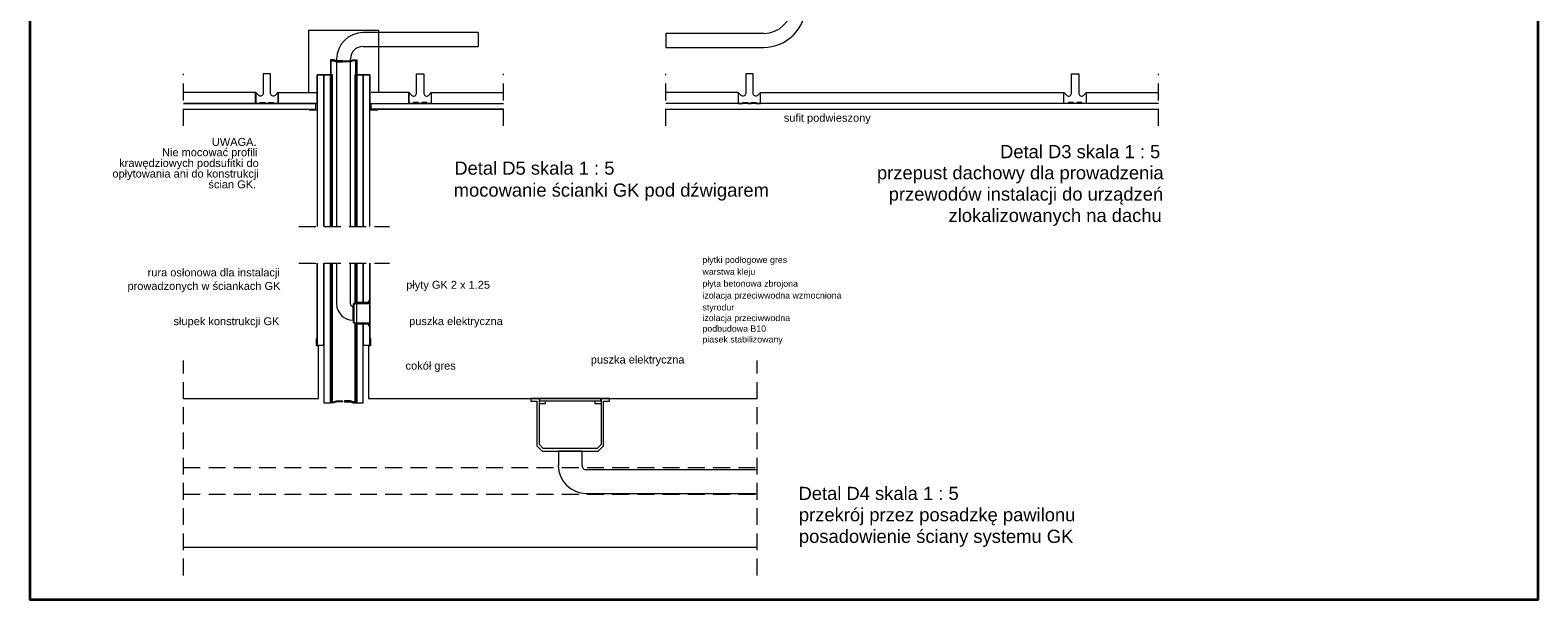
# Model space of a CAD drawing. Header units: millimetres. Extents: x -3261 to -392, y -6397 to -3432.
# Tile 1 of 3: x -3261 to -392, y -6397 to -5312. Entities that reach past the tile are written whole.
import ezdxf

# ---------------------------------------------------------------- set-up
doc = ezdxf.new("R2010")
doc.units = ezdxf.units.MM
doc.header["$MEASUREMENT"] = 0
doc.linetypes.add('JIS_02_2.0', pattern=[48, 32, -16])
doc.layers.add('a___przekrojowa___0.5_Nr_pióra__160', color=7, linetype='Continuous', lineweight=20, true_color=0x020602)
doc.layers.add('MAPA SKAN_Nr_pióra__3', color=7, linetype='Continuous', lineweight=35, true_color=0x008200)
for name, color, linetype, lineweight in [('a___widokowa_0.25_Nr_pióra__130', 5, 'Continuous', 20), ('Budowlane - Opisy_Nr_pióra__7', 7, 'Continuous', 13), ('MAPA SKAN_Nr_pióra__7', 7, 'Continuous', 13), ('wypelnienia wielobokow_Nr_pióra__7', 7, 'Continuous', 13), ('Wyposazenie Wew - Aranzacja Bistro 160 - Opisy_Nr_pióra__7', 7, 'Continuous', 13)]:
    doc.layers.add(name, color=color, linetype=linetype, lineweight=lineweight)
doc.styles.add('GENERATED_STYLE_1', font='txt')

msp = doc.modelspace()

# ---------------------------------------------------------------- linework, layer by layer
at = {"layer": 'a___przekrojowa___0.5_Nr_pióra__160', "linetype": 'Continuous'}
for p, q in [((-2682.5, -5369.1), (-2689.2, -5369.1)), ((-2689.2, -5369.1), (-2689.2, -5415.8)), ((-2687.5, -5415.8), (-2687.5, -5370.8)), ((-2687.5, -5370.8), (-2682.8, -5370.8)), ((-2682.8, -5370.8), (-2677.5, -5372.8)), ((-2677.2, -5371.1), (-2682.5, -5369.1)), ((-2677.5, -5372.8), (-2666, -5372.8)), ((-2666, -5371.1), (-2677.2, -5371.1)), ((-2666, -5371.1), (-2651.2, -5371.1)), ((-2650.9, -5372.8), (-2666, -5372.8)), ((-2651.2, -5371.1), (-2645.9, -5369.1)), ((-2645.6, -5370.8), (-2650.9, -5372.8)), ((-2645.9, -5369.1), (-2639.2, -5369.1)), ((-2640.9, -5370.8), (-2645.6, -5370.8)), ((-2640.9, -5415.8), (-2640.9, -5370.8)), ((-2639.2, -5369.1), (-2639.2, -5415.8)), ((-2714.2, -5452), (-2714.2, -5397.5)), ((-2714.2, -5397.5), (-2689.2, -5397.5)), ((-2689.2, -5397.5), (-2689.2, -5685.9)), ((-2639.2, -5685.9), (-2639.2, -5397.5)), ((-2639.2, -5397.5), (-2614.3, -5397.5)), ((-2614.3, -5397.5), (-2614.3, -5452)), ((-2968.8, -5452), (-2714.2, -5452)), ((-2968.8, -5462.7), (-2728.7, -5462.7)), ((-2729.2, -5462.9), (-2729.4, -5463.4)), ((-2729.4, -5463.4), (-2729.4, -5464.1)), ((-2729.4, -5464.1), (-2714.2, -5464.1)), ((-2728.7, -5462.7), (-2729.2, -5462.9)), ((-2714.2, -5464.1), (-2714.2, -5685.9)), ((-2614.3, -5452), (-2613.4, -5452)), ((-2614.3, -5685.9), (-2614.3, -5464.1)), ((-2614.3, -5464.1), (-2613.4, -5464.1)), ((-2613.4, -5452), (-2359.6, -5452)), ((-2613.4, -5464.1), (-2599.1, -5464.1)), ((-2599.3, -5462.9), (-2599.8, -5462.7)), ((-2599.8, -5462.7), (-2359.6, -5462.7)), ((-2599.1, -5463.4), (-2599.3, -5462.9)), ((-2599.1, -5464.1), (-2599.1, -5463.4)), ((-1113.3, -5452), (-2050.7, -5452)), ((-2050.7, -5462.7), (-1113.3, -5462.7)), ((-2714.2, -5899), (-2714.2, -5755.9)), ((-2689.2, -5755.9), (-2689.2, -6021.7)), ((-2639.2, -6021.7), (-2639.2, -5755.9)), ((-2614.3, -5755.9), (-2614.3, -5899)), ((-2715.6, -5900), (-2715.3, -5899.3)), ((-2715.6, -5913.3), (-2715.6, -5900)), ((-2715.3, -5899.3), (-2714.6, -5899)), ((-2714.6, -5899), (-2714.2, -5899)), ((-2614.3, -5899), (-2613.8, -5899)), ((-2613.8, -5899), (-2613.1, -5899.3)), ((-2613.1, -5899.3), (-2612.8, -5900)), ((-2612.8, -5900), (-2612.8, -5913.3)), ((-2711.8, -5913.3), (-2715.6, -5913.3)), ((-2711.8, -6012.3), (-2711.8, -5913.3)), ((-2612.8, -5913.3), (-2616.7, -5913.3)), ((-2616.7, -5913.3), (-2616.7, -5914.3)), ((-2616.7, -5914.3), (-2616.7, -6013.3)), ((-2968.8, -6013.3), (-2711.8, -6013.3)), ((-2616.7, -6013.3), (-1877, -6013.3)), ((-1877, -6297.3), (-2968.8, -6297.3))]:
    msp.add_line(p, q, dxfattribs=at)
for centre in [(-2688.4, -5415.8), (-2640.1, -5415.8)]:
    msp.add_arc(centre, 0.833, 180, 0, dxfattribs=at)
at = {"layer": 'a___widokowa_0.25_Nr_pióra__130', "linetype": 'Continuous'}
for p, q in [((-2730.7, -5312.5), (-2597.7, -5312.5)), ((-2730.7, -5312.5), (-2730.7, -5431.1)), ((-2597.7, -5312.5), (-2597.7, -5431.1)), ((-2831.3, -5431.1), (-2968.8, -5431.1)), ((-2788.8, -5431.1), (-2715.2, -5431.1)), ((-2539.7, -5431.1), (-2611.9, -5431.1)), ((-2497.2, -5431.1), (-2359.6, -5431.1)), ((-1913.1, -5431.1), (-2050.7, -5431.1)), ((-1870.6, -5431.1), (-1293.3, -5431.1)), ((-1250.8, -5431.1), (-1113.3, -5431.1))]:
    msp.add_line(p, q, dxfattribs=at)
at = {"layer": 'a___widokowa_0.25_Nr_pióra__130', "linetype": 'JIS_02_2.0'}
for p, q in [((-2968.8, -5494.3), (-2968.8, -5395.6)), ((-2359.6, -5494.3), (-2359.6, -5395.6)), ((-2050.7, -5494.3), (-2050.7, -5395.6)), ((-1113.3, -5494.3), (-1113.3, -5395.6)), ((-2749.2, -5685.9), (-2576.8, -5685.9)), ((-2749.2, -5755.9), (-2576.8, -5755.9)), ((-2968.8, -6350.1), (-2968.8, -5941.1)), ((-1877, -6350.1), (-1877, -5941.1))]:
    msp.add_line(p, q, dxfattribs=at)
at = {"layer": 'a___widokowa_0.25_Nr_pióra__130', "linetype": 'Continuous', "flags": 128}
for points in [[(-2813.2, -5451.8), (-2810, -5451.8), (-2806.9, -5451.8), (-2806.9, -5450.4), (-2797.2, -5450.4), (-2797.2, -5451.8), (-2788.8, -5451.8), (-2788.8, -5431.1), (-2794.3, -5436.6, -0.668179), (-2802.9, -5433.1), (-2802.9, -5395.3), (-2810, -5395.3), (-2817.2, -5395.3), (-2817.2, -5433.1, -0.668179), (-2825.7, -5436.6), (-2831.3, -5431.1), (-2831.3, -5451.8), (-2822.8, -5451.8), (-2822.8, -5450.4), (-2813.2, -5450.4)], [(-2515.3, -5451.8), (-2518.4, -5451.8), (-2521.6, -5451.8), (-2521.6, -5450.4), (-2531.2, -5450.4), (-2531.2, -5451.8), (-2539.7, -5451.8), (-2539.7, -5431.1), (-2534.1, -5436.6, 0.668179), (-2525.6, -5433.1), (-2525.6, -5395.3), (-2518.4, -5395.3), (-2511.3, -5395.3), (-2511.3, -5433.1, 0.668179), (-2502.7, -5436.6), (-2497.2, -5431.1), (-2497.2, -5451.8), (-2505.6, -5451.8), (-2505.6, -5450.4), (-2515.3, -5450.4)], [(-1895, -5451.8), (-1891.9, -5451.8), (-1888.7, -5451.8), (-1888.7, -5450.4), (-1879.1, -5450.4), (-1879.1, -5451.8), (-1870.6, -5451.8), (-1870.6, -5431.1), (-1876.2, -5436.6, -0.668179), (-1884.7, -5433.1), (-1884.7, -5395.3), (-1891.9, -5395.3), (-1899, -5395.3), (-1899, -5433.1, -0.668179), (-1907.6, -5436.6), (-1913.1, -5431.1), (-1913.1, -5451.8), (-1904.7, -5451.8), (-1904.7, -5450.4), (-1895, -5450.4)], [(-1268.9, -5451.8), (-1272, -5451.8), (-1275.2, -5451.8), (-1275.2, -5450.4), (-1284.8, -5450.4), (-1284.8, -5451.8), (-1293.3, -5451.8), (-1293.3, -5431.1), (-1287.7, -5436.6, 0.668179), (-1279.2, -5433.1), (-1279.2, -5395.3), (-1272, -5395.3), (-1264.9, -5395.3), (-1264.9, -5433.1, 0.668179), (-1256.4, -5436.6), (-1250.8, -5431.1), (-1250.8, -5451.8), (-1259.2, -5451.8), (-1259.2, -5450.4), (-1268.9, -5450.4)]]:
    msp.add_lwpolyline(points, format="xyb", close=True, dxfattribs=at)
for points in [[(-2791.1, -5433), (-2788.6, -5430.5), (-2788.6, -5452), (-2810, -5452), (-2831.5, -5452), (-2831.5, -5430.5), (-2829, -5433)], [(-2537.4, -5433), (-2539.9, -5430.5), (-2539.9, -5452), (-2518.4, -5452), (-2497, -5452), (-2497, -5430.5), (-2499.4, -5433)]]:
    msp.add_lwpolyline(points, dxfattribs=at)
at = {"layer": 'a___widokowa_0.25_Nr_pióra__130', "linetype": 'JIS_02_2.0', "flags": 128}
for points in [[(-2968.8, -6144.9), (-1877, -6144.9)], [(-2968.8, -6195.8), (-1877, -6195.8)]]:
    msp.add_lwpolyline(points, dxfattribs=at)
at = {"layer": 'MAPA SKAN_Nr_pióra__3', "linetype": 'Continuous', "flags": 128}
msp.add_lwpolyline([(-3260.5, -3432.1), (-391.6, -3432.1), (-391.6, -6396.6), (-3260.5, -6396.6)], close=True, dxfattribs=at)
at = {"layer": 'wypelnienia wielobokow_Nr_pióra__7', "linetype": 'Continuous'}
for p, q in [((-2407.9, -5317.2), (-2627.1, -5317.2)), ((-2407.9, -5317.2), (-2407.9, -5343.5)), ((-1864.7, -5318.9), (-2050.7, -5318.9)), ((-2050.7, -5318.9), (-2050.7, -5345.2)), ((-2627.2, -5343.5), (-2407.9, -5343.5)), ((-2050.7, -5345.2), (-1864.7, -5345.2)), ((-2677.4, -5367.5), (-2677.4, -5685.9)), ((-2651.1, -5685.9), (-2651.1, -5367.4)), ((-2701.7, -5397.5), (-2714.2, -5397.5)), ((-2714.2, -5397.5), (-2714.2, -5685.9)), ((-2689.2, -5397.5), (-2701.7, -5397.5)), ((-2701.7, -5397.5), (-2701.7, -5685.9)), ((-2701.7, -5685.9), (-2701.7, -5397.5)), ((-2689.2, -5685.9), (-2689.2, -5397.5)), ((-2685.5, -5397.5), (-2687.2, -5397.5)), ((-2687.2, -5397.5), (-2687.2, -5685.9)), ((-2685.5, -5685.9), (-2685.5, -5397.5)), ((-2642.9, -5397.5), (-2642.9, -5685.9)), ((-2641.3, -5397.5), (-2642.9, -5397.5)), ((-2641.3, -5685.9), (-2641.3, -5397.5)), ((-2626.8, -5397.5), (-2639.2, -5397.5)), ((-2639.2, -5397.5), (-2639.2, -5685.9)), ((-2614.3, -5397.5), (-2626.8, -5397.5)), ((-2626.8, -5397.5), (-2626.8, -5685.9)), ((-2626.8, -5685.9), (-2626.8, -5397.5)), ((-2614.3, -5685.9), (-2614.3, -5397.5)), ((-2717.1, -5452), (-2968.8, -5452)), ((-2968.8, -5462.7), (-2717.1, -5462.7)), ((-2717.1, -5462.7), (-2717.1, -5452)), ((-2611.4, -5452), (-2359.6, -5452)), ((-2611.4, -5462.7), (-2611.4, -5452)), ((-2359.6, -5462.7), (-2611.4, -5462.7)), ((-2714.2, -5755.9), (-2714.2, -5911.9)), ((-2701.7, -5755.9), (-2701.7, -6022)), ((-2701.7, -5911.9), (-2701.7, -5755.9)), ((-2689.2, -6022), (-2689.2, -5755.9)), ((-2687.2, -5755.9), (-2687.2, -6020)), ((-2685.5, -6020), (-2685.5, -5755.9)), ((-2677.4, -5755.9), (-2677.4, -5833.4)), ((-2651.1, -5833), (-2651.1, -5755.9)), ((-2642.9, -5755.9), (-2642.9, -5831)), ((-2641.3, -5831), (-2641.3, -5755.9)), ((-2639.2, -5755.9), (-2639.2, -5831)), ((-2626.8, -5755.9), (-2626.8, -5831)), ((-2626.8, -5831), (-2626.8, -5755.9)), ((-2614.3, -5827.3), (-2614.3, -5755.9)), ((-2646.1, -5864.4), (-2646.1, -5838)), ((-2642.9, -5831), (-2641.3, -5831)), ((-2639.2, -5831), (-2626.8, -5831)), ((-2626.8, -5831), (-2615.8, -5831)), ((-2615.8, -5831), (-2615.8, -5827.3)), ((-2615.8, -5827.3), (-2614.3, -5827.3)), ((-2646.4, -5864.4), (-2646.1, -5864.4)), ((-2714.2, -5911.9), (-2701.7, -5911.9)), ((-2701.7, -6022), (-2689.2, -6022)), ((-2687.2, -6020), (-2685.5, -6020)), ((-2210.4, -6113.5), (-2255.4, -6113.5)), ((-2255.4, -6113.5), (-2255.4, -6140.9)), ((-2210.4, -6140.9), (-2210.4, -6113.5)), ((-1877, -6149), (-2202.3, -6149)), ((-2202.4, -6194), (-1877, -6194))]:
    msp.add_line(p, q, dxfattribs=at)
at = {"layer": 'wypelnienia wielobokow_Nr_pióra__7', "linetype": 'Continuous', "flags": 128}
for points in [[(-2642.9, -5397.5), (-2642.9, -5554.9), (-2641.3, -5554.9), (-2641.3, -5397.5)], [(-2642.3, -5832.5), (-2614.3, -5832.5), (-2614.3, -5827.3), (-2615.8, -5827.3), (-2615.8, -5831), (-2642.9, -5831), (-2646.2, -5834.2), (-2646.1, -5838), (-2646.2, -5864.4), (-2646.2, -5868.2), (-2642.9, -5871.4), (-2615.8, -5871.4), (-2615.8, -5875.1), (-2614.3, -5875.1), (-2614.3, -5869.9), (-2642.3, -5869.9), (-2644.6, -5867.5), (-2644.6, -5834.9)], [(-2614.3, -5869.9), (-2614.3, -5832.5), (-2642.3, -5832.5), (-2644.6, -5834.9), (-2644.6, -5867.5), (-2642.3, -5869.9)], [(-2642.9, -5871.4), (-2642.9, -6020), (-2641.3, -6020), (-2641.3, -5871.4)], [(-2626.8, -6022), (-2626.8, -5871.4), (-2639.2, -5871.4), (-2639.2, -6022)], [(-2291.5, -6101.3), (-2291.5, -6023.2), (-2280, -6023.2), (-2280, -6018.3), (-2291.5, -6018.3), (-2291.5, -6013.3), (-2307.9, -6013.3), (-2307.9, -6018.3), (-2296.4, -6018.3), (-2296.4, -6103.3), (-2286.2, -6113.5), (-2179.5, -6113.5), (-2169.4, -6103.3), (-2169.4, -6018.3), (-2157.9, -6018.3), (-2157.9, -6013.3), (-2174.3, -6013.3), (-2174.3, -6018.3), (-2185.8, -6018.3), (-2185.8, -6023.2), (-2174.3, -6023.2), (-2174.3, -6101.3), (-2181.6, -6108.6), (-2284.2, -6108.6)], [(-2291.5, -6013.3), (-2174.3, -6013.3), (-2174.3, -6101.3), (-2181.6, -6108.6), (-2284.2, -6108.6), (-2291.5, -6101.3)], [(-2174.7, -6018), (-2174.7, -6013.3), (-2291.1, -6013.3), (-2291.1, -6018)]]:
    msp.add_lwpolyline(points, close=True, dxfattribs=at)
for points in [[(-2614.3, -5910.9), (-2614.3, -5875.1), (-2615.8, -5875.1), (-2615.8, -5871.4), (-2626.8, -5871.4), (-2626.8, -5911.9), (-2615.3, -5911.9, 0.414214)], [(-2666, -6018), (-2666, -6019.7), (-2677.2, -6019.7), (-2682.5, -6021.7), (-2689.2, -6021.7), (-2689.2, -5975, -1), (-2687.5, -5975), (-2687.5, -6020), (-2682.8, -6020), (-2677.5, -6018)], [(-2662.5, -6018), (-2662.5, -6019.7), (-2651.2, -6019.7), (-2645.9, -6021.7), (-2639.2, -6021.7), (-2639.2, -5975, 1), (-2640.9, -5975), (-2640.9, -6020), (-2645.6, -6020), (-2650.9, -6018)]]:
    msp.add_lwpolyline(points, format="xyb", close=True, dxfattribs=at)
at = {"layer": 'wypelnienia wielobokow_Nr_pióra__7', "linetype": 'Continuous'}
for centre, radius, start, end in [((-1864.7, -5265.4), 53.5, 270.0021, 0.0002), ((-1864.7, -5265.4), 79.8, 269.9999, 0), ((-2627.1, -5367.5), 50.3, 90.0021, 180), ((-2627.2, -5367.4), 23.9, 89.9999, 179.9998), ((-2646.4, -5833.4), 31, 180, 270), ((-2646.1, -5833), 5, 179.9998, 270), ((-2202.4, -6140.9), 53.1, 180, 270), ((-2202.3, -6140.9), 8.08, 180, 270.0002)]:
    msp.add_arc(centre, radius, start, end, dxfattribs=at)

# ---------------------------------------------------------------- texts
at = {"layer": 'Budowlane - Opisy_Nr_pióra__7', "linetype": 'Continuous', "attachment_point": 7, "style": 'GENERATED_STYLE_1'}
for s, insert, char_height in [('\\A1;{\\fArial|b0|i0|c238|p38;sufit podwieszony}', (-1826.4, -5491.3), 15), ('\\A1;{\\fArial|b0|i0|c238|p38;UWAGA.}', (-2914.8, -5532.9), 15), ('\\A1;{\\fArial|b0|i0|c238|p38;krawędziowych podsufitki do}', (-3091.1, -5577.3), 15), ('\\A1;{\\fArial|b0|i0|c238|p38;Nie mocować profili}', (-3009.6, -5556.9), 15), ('\\A1;{\\fArial|b0|i0|c238|p38;opłytowania ani do konstrukcji}', (-3104, -5597.5), 15), ('\\A1;{\\fArial|b0|i0|c238|p38;przepust dachowy dla prowadzenia}', (-1649.2, -5603.9), 25), ('\\A1;{\\fArial|b0|i0|c238|p38;ścian GK.}', (-2921.3, -5613.6), 15), ('\\A1;{\\fArial|b0|i0|c238|p38;mocowanie ścianki GK pod dźwigarem}', (-2454.5, -5636.9), 25), ('\\A1;{\\fArial|b0|i0|c238|p38;przewodów instalacji do urządzeń}', (-1626.8, -5644.5), 25), ('\\A1;{\\fArial|b0|i0|c238|p38;zlokalizowanych na dachu}', (-1513, -5685.1), 25), ('\\A1;{\\fArial|b0|i0|c238|p38;prowadzonych w ściankach GK}', (-3075.4, -5811.3), 15), ('\\A1;{\\fArial|b0|i0|c238|p38;rura osłonowa dla instalacji}', (-3037, -5785.6), 15), ('\\A1;{\\fArial|b0|i0|c238|p38;płyty GK 2 x 1.25}', (-2545, -5809.1), 15), ('\\A1;{\\fArial|b0|i0|c238|p38;słupek konstrukcji GK}', (-2987.8, -5878.4), 15), ('\\A1;{\\fArial|b0|i0|c238|p38;puszka elektryczna}', (-2539.4, -5878.3), 15), ('\\A1;{\\fArial|b0|i0|c238|p38;puszka elektryczna}', (-2193.7, -5951.4), 15), ('\\A1;{\\fArial|b0|i0|c238|p38;cokół gres}', (-2546.2, -5963), 15), ('\\A1;{\\fArial|b0|i0|c238|p38;przekrój przez posadzkę pawilonu}', (-1797.7, -6254.7), 25), ('\\A1;{\\fArial|b0|i0|c238|p38;posadowienie ściany systemu GK}', (-1797.7, -6295.8), 25)]:
    msp.add_mtext(s, dxfattribs=dict(at, insert=insert, char_height=char_height))
at = {"layer": 'MAPA SKAN_Nr_pióra__7', "linetype": 'Continuous', "char_height": 25, "attachment_point": 7, "style": 'GENERATED_STYLE_1'}
for s, insert in [('\\A1;{\\fArial|b0|i0|c238|p38;Detal D3 skala 1 : 5}', (-1414.9, -5556.5)), ('\\A1;{\\fArial|b0|i0|c238|p38;Detal D5 skala 1 : 5}', (-2453.4, -5587.9)), ('\\A1;{\\fArial|b0|i0|c238|p38;Detal D4 skala 1 : 5}', (-1798.4, -6206.9))]:
    msp.add_mtext(s, dxfattribs=dict(at, insert=insert))
at = {"layer": 'Wyposazenie Wew - Aranzacja Bistro 160 - Opisy_Nr_pióra__7', "linetype": 'Continuous', "char_height": 12, "attachment_point": 7, "style": 'GENERATED_STYLE_1'}
for s, insert in [('\\A1;{\\fArial|b0|i0|c238|p38;płytki podłogowe gres}', (-1981.3, -5759.1)), ('\\A1;{\\fArial|b0|i0|c238|p38;warstwa kleju}', (-1981.3, -5781.7)), ('\\A1;{\\fArial|b0|i0|c238|p38;płyta betonowa zbrojona}', (-1981.3, -5804.3)), ('\\A1;{\\fArial|b0|i0|c238|p38;izolacja przeciwwodna wzmocniona}', (-1981.3, -5826.9)), ('\\A1;{\\fArial|b0|i0|c238|p38;styrodur}', (-1981.3, -5849.5)), ('\\A1;{\\fArial|b0|i0|c238|p38;izolacja przeciwwodna}', (-1981.3, -5869.8)), ('\\A1;{\\fArial|b0|i0|c238|p38;podbudowa B10}', (-1981.3, -5890.1)), ('\\A1;{\\fArial|b0|i0|c238|p38;piasek stabilizowany}', (-1981.3, -5910.5))]:
    msp.add_mtext(s, dxfattribs=dict(at, insert=insert))

doc.saveas('drawing.dxf')
